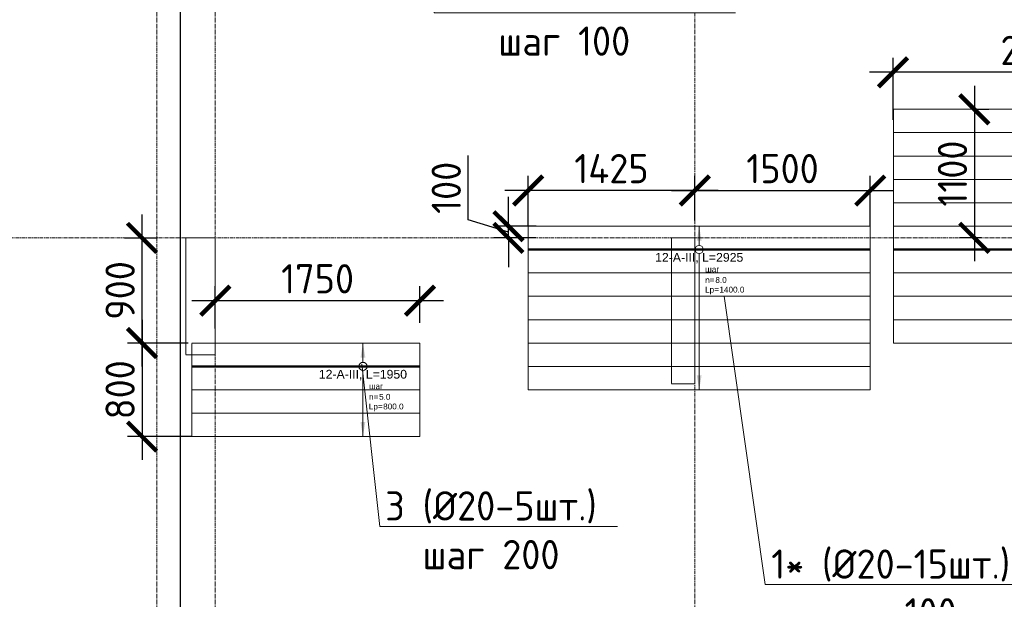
# Model space of a CAD drawing. Header units: millimetres. Extents: x -56135 to 1694203, y -446411 to -23139.
# Tile 85 of 256: x 572098 to 580516, y -124892 to -119933. Entities that reach past the tile are written whole.
import ezdxf
from ezdxf import colors
from ezdxf.entities.mleader import LeaderData, LeaderLine
from ezdxf.enums import TextEntityAlignment as Align
from ezdxf.math import Vec2, Vec3

# ---------------------------------------------------------------- set-up
doc = ezdxf.new("R2010")
doc.units = ezdxf.units.MM
doc.set_wipeout_variables(frame=1)
for name, pattern in [('01 Штриховая _4 мм_', [6, 3.5, -2.5]), ('______5', [1100, 800, -100, 100, -100]), ('GOST2.303 4', [7, 5, -2, 0]), ('осевая', [50.8, 31.75, -6.35, 6.35, -6.35])]:
    doc.linetypes.add(name, pattern=pattern)
for name, color, linetype, lineweight in [('0 Фундамент', 5, 'Continuous', 30), ('АрмСтер', 2, 'Continuous', 50), ('контур распр. стерхней', 2, 'GOST2.303 4', 20), ('Оси', 40, '______5', 18), ('подоснова', 151, 'Continuous', 5), ('РАЗМЕРЫ', 1, 'Continuous', 9), ('СТЕНЫ', 3, 'Continuous', 30)]:
    doc.layers.add(name, color=color, linetype=linetype, lineweight=lineweight)
doc.layers.add('АрмСтер_атрибуты', color=2, linetype='Continuous', lineweight=0, plot=False)
doc.layers.add('АрмСтер_невид', color=8, linetype='Continuous', lineweight=0, plot=False)
doc.styles.add('GOST-2.304_Type-B', font='GOST_Common.ttf')
doc.styles.get("Standard").update_dxf_attribs({"font": 'arial.ttf'})
doc.styles.add('Аннотативный', font='arial.ttf')
doc.dimstyles.new('СПДС', dxfattribs={"dimscale": 100, "dimtxt": 2.5, "dimasz": 2.5, "dimexe": 1.25, "dimexo": 0, "dimtad": 1, "dimdec": 0, "dimtxsty": 'GOST-2.304_Type-B', "dimblk": 'ARCHTICK', "dimcen": 2.5, "dimdle": 2, "dimadec": 0, "dimazin": 2, "dimtfac": 0.75, "dimtdec": 0, "dimtmove": 1, "dimatfit": 3, "dimfxl": 1, "dimtolj": 1, "dimarcsym": 1})

# ---------------------------------------------------------------- blocks, each defined once
blk = doc.blocks.new('оси 2.2-2.3')
at = {"layer": 'Оси', "color": 16, "linetype": 'осевая', "lineweight": 0, "transparency": 33554687}
for p, q in [((478554.9, -104267.9), (478554.9, -134893.5)), ((473954.9, -105027.5), (473954.9, -134138.1)), ((474454.9, -105027.5), (474454.9, -134138.1)), ((468076.3, -121995.4), (524372.9, -121995.4))]:
    blk.add_line(p, q, dxfattribs=at)
blk = doc.blocks.new('_None')
blk = doc.blocks.new('*U104')
at = {"layer": 'АрмСтер_невид', "ltscale": 100}
for p, q in [((-1462.5, 200), (1462.5, 200)), ((-1462.5, -200), (1462.5, -200)), ((-1462.5, -400), (1462.5, -400)), ((-1462.5, -600), (1462.5, -600)), ((-1462.5, -800), (1462.5, -800)), ((-1462.5, -1000), (1462.5, -1000)), ((-1462.5, -1200), (1462.5, -1200))]:
    blk.add_line(p, q, dxfattribs=at)
at = {"layer": 'РАЗМЕРЫ'}
for p, q in [((112.5, 200), (-112.5, 200)), ((112.5, -1200), (-112.5, -1200))]:
    blk.add_line(p, q, dxfattribs=at)
at = {"layer": 'РАЗМЕРЫ', "ltscale": 15}
blk.add_line((0, -1200), (0, 200), dxfattribs=at)
at = {"layer": 'РАЗМЕРЫ'}
for points in [[(0, 200), (20.9, 74.8), (-20.9, 74.8)], [(0, -1200), (20.9, -1074.8), (-20.9, -1074.8)]]:
    blk.add_solid(points, dxfattribs=at)
at = {"layer": 'АрмСтер_атрибуты', "color": 215, "ltscale": 15, "style": 'Аннотативный'}
for s, p in [('шаг', (51.4, -194.2)), ('n=', (51.4, -285.1)), ('Lр=', (50.2, -367.8))]:
    blk.add_text(s, height=50, dxfattribs=at).set_placement(p)
at = {"layer": 'АрмСтер_атрибуты', "style": 'Аннотативный', "flags": 8}
blk.add_attdef('ПОЗ', (110, 29.6), '', height=75, dxfattribs=at)
at = {"layer": 'АрмСтер_атрибуты', "color": 215, "style": 'Аннотативный'}
for tag, p, flags in [('ШАГ', (190.9, -194.2), 10), ('КОЛ', (138, -285.1), 8), ('ШИРИНА', (172.9, -367.8), 8)]:
    blk.add_attdef(tag, p, '', height=50, dxfattribs=dict(at, flags=flags))
at = {"layer": 'АрмСтер_атрибуты', "flags": 9}
for tag, p in [('МАССА', (-1033.5, -1010.5)), ('ОБОЗНАЧЕНИЕ', (-1033.5, -1124.4))]:
    blk.add_attdef(tag, p, '', height=75, dxfattribs=at)
at = {"linetype": 'Continuous', "lineweight": 0}
blk.add_wipeout([(35, 0), (28.3, 20.6), (10.8, 33.3), (-10.8, 33.3), (-28.3, 20.6), (-35, 0), (-28.3, -20.6), (-10.8, -33.3), (10.8, -33.3), (28.3, -20.6)], dxfattribs=at)
at = {"color": 0, "linetype": 'ByBlock', "lineweight": -2, "ltscale": 100}
blk.add_line((-1462.5, 0), (1462.5, 0), dxfattribs=at)
at = {"layer": 'АрмСтер_невид', "ltscale": 100}
blk.add_line((-1462.5, 0), (1462.5, 0), dxfattribs=at)
at = {"layer": 'РАЗМЕРЫ'}
blk.add_circle((0, 0), 35, dxfattribs=at)
at = {"layer": 'АрмСтер_атрибуты', "style": 'Аннотативный', "flags": 8}
blk.add_attdef('НАИМЕНОВАНИЕ', text='', height=75, dxfattribs=at).set_placement((0, -29.3), align=Align.TOP_CENTER)
blk = doc.blocks.new('_ArchTick')
at = {"color": 0, "linetype": 'ByBlock', "const_width": 0.15}
blk.add_lwpolyline([(-0.5, -0.5), (0.5, 0.5)], dxfattribs=at)
blk = doc.blocks.new('*D1418')
at = {"layer": 'DEFPOINTS', "color": 0, "transparency": 16777216}
for p in [(576276, -121699.2), (576514.1, -121699.2), (576514.1, -121799.2)]:
    blk.add_point(p, dxfattribs=at)
at = {"layer": 'РАЗМЕРЫ', "color": 0, "lineweight": -2, "transparency": 16777216}
for p, q in [((575932.3, -121646), (575932.3, -121096)), ((576276, -121699.2), (576276, -121449.2)), ((576276, -121749.2), (575932.3, -121646)), ((576514.1, -121699.2), (576151, -121699.2)), ((576276, -121799.2), (576276, -121699.2)), ((576276, -121799.2), (576276, -121699.2)), ((576514.1, -121799.2), (576151, -121799.2)), ((576276, -121799.2), (576276, -122049.2))]:
    blk.add_line(p, q, dxfattribs=at)
at = {"layer": 'РАЗМЕРЫ', "color": 0, "lineweight": -2, "transparency": 16777216, "xscale": 250, "yscale": 250, "zscale": 250}
for p, rotation in [((576276, -121699.2), 270), ((576276, -121799.2), 90)]:
    blk.add_blockref('_ArchTick', p, dxfattribs=dict(at, rotation=rotation))
at = {"layer": 'РАЗМЕРЫ', "color": 0, "transparency": 16777216, "insert": (575744.8, -121371), "char_height": 250, "attachment_point": 5, "rotation": 90, "style": 'GOST-2.304_Type-B'}
blk.add_mtext('\\A1;100', dxfattribs=at)
blk = doc.blocks.new('*D1285')
at = {"layer": 'DEFPOINTS', "color": 0, "transparency": 16777216}
for p in [(576444.7, -121394.3), (576444.7, -121699.2), (577869.7, -121650.5)]:
    blk.add_point(p, dxfattribs=at)
at = {"layer": 'РАЗМЕРЫ', "color": 0, "lineweight": -2, "transparency": 16777216}
for p, q in [((576444.7, -121699.2), (576444.7, -121269.3)), ((577869.7, -121650.5), (577869.7, -121269.3)), ((578069.7, -121394.3), (576244.7, -121394.3))]:
    blk.add_line(p, q, dxfattribs=at)
at = {"layer": 'РАЗМЕРЫ', "color": 0, "lineweight": -2, "transparency": 16777216, "xscale": 250, "yscale": 250, "zscale": 250, "rotation": 180}
blk.add_blockref('_ArchTick', (576444.7, -121394.3), dxfattribs=at)
at = {"layer": 'РАЗМЕРЫ', "color": 0, "lineweight": -2, "transparency": 16777216, "xscale": 250, "yscale": 250, "zscale": 250}
blk.add_blockref('_ArchTick', (577869.7, -121394.3), dxfattribs=at)
at = {"layer": 'РАЗМЕРЫ', "color": 0, "transparency": 16777216, "insert": (577157.2, -121206.8), "char_height": 250, "attachment_point": 5, "style": 'GOST-2.304_Type-B'}
blk.add_mtext('\\A1;1425', dxfattribs=at)
blk = doc.blocks.new('*D1419')
at = {"layer": 'DEFPOINTS', "color": 0, "transparency": 16777216}
for p in [(579369.7, -121394.3), (577869.7, -121650.5), (579369.7, -121699.2)]:
    blk.add_point(p, dxfattribs=at)
at = {"layer": 'РАЗМЕРЫ', "color": 0, "lineweight": -2, "transparency": 16777216}
for p, q in [((577869.7, -121650.5), (577869.7, -121269.3)), ((579369.7, -121699.2), (579369.7, -121269.3)), ((577669.7, -121394.3), (579569.7, -121394.3))]:
    blk.add_line(p, q, dxfattribs=at)
at = {"layer": 'РАЗМЕРЫ', "color": 0, "lineweight": -2, "transparency": 16777216, "xscale": 250, "yscale": 250, "zscale": 250, "rotation": 180}
blk.add_blockref('_ArchTick', (577869.7, -121394.3), dxfattribs=at)
at = {"layer": 'РАЗМЕРЫ', "color": 0, "lineweight": -2, "transparency": 16777216, "xscale": 250, "yscale": 250, "zscale": 250}
blk.add_blockref('_ArchTick', (579369.7, -121394.3), dxfattribs=at)
at = {"layer": 'РАЗМЕРЫ', "color": 0, "transparency": 16777216, "insert": (578619.7, -121206.8), "char_height": 250, "attachment_point": 5, "style": 'GOST-2.304_Type-B'}
blk.add_mtext('\\A1;1500', dxfattribs=at)
blk = doc.blocks.new('*U1183')
at = {"layer": 'АрмСтер_невид', "ltscale": 100}
for p, q in [((-1462.5, 1200), (2437.5, 1200)), ((-1462.5, 1000), (2437.5, 1000)), ((-1462.5, 800), (2437.5, 800)), ((-1462.5, 600), (2437.5, 600)), ((-1462.5, 400), (2437.5, 400)), ((-1462.5, 200), (2437.5, 200)), ((-1462.5, -200), (2437.5, -200)), ((-1462.5, -400), (2437.5, -400)), ((-1462.5, -600), (2437.5, -600)), ((-1462.5, -800), (2437.5, -800))]:
    blk.add_line(p, q, dxfattribs=at)
at = {"layer": 'РАЗМЕРЫ'}
for p, q in [((112.5, 1200), (-112.5, 1200)), ((112.5, -800), (-112.5, -800))]:
    blk.add_line(p, q, dxfattribs=at)
at = {"layer": 'РАЗМЕРЫ', "ltscale": 15}
blk.add_line((0, -800), (0, 1200), dxfattribs=at)
at = {"layer": 'РАЗМЕРЫ'}
for points in [[(0, 1200), (20.9, 1074.8), (-20.9, 1074.8)], [(0, -800), (20.9, -674.8), (-20.9, -674.8)]]:
    blk.add_solid(points, dxfattribs=at)
at = {"layer": 'АрмСтер_атрибуты', "color": 215, "ltscale": 15, "style": 'Аннотативный'}
for s, p in [('шаг', (51.4, -194.2)), ('n=', (51.4, -285.1)), ('Lр=', (50.2, -367.8))]:
    blk.add_text(s, height=50, dxfattribs=at).set_placement(p)
at = {"layer": 'АрмСтер_атрибуты', "style": 'Аннотативный', "flags": 8}
blk.add_attdef('ПОЗ', (110, 29.6), '', height=75, dxfattribs=at)
at = {"layer": 'АрмСтер_атрибуты', "color": 215, "style": 'Аннотативный'}
for tag, p, flags in [('ШАГ', (190.9, -194.2), 10), ('КОЛ', (138, -285.1), 8), ('ШИРИНА', (172.9, -367.8), 8)]:
    blk.add_attdef(tag, p, '', height=50, dxfattribs=dict(at, flags=flags))
at = {"layer": 'АрмСтер_атрибуты', "flags": 9}
for tag, p in [('МАССА', (-1033.5, -1010.5)), ('ОБОЗНАЧЕНИЕ', (-1033.5, -1124.4))]:
    blk.add_attdef(tag, p, '', height=75, dxfattribs=at)
at = {"linetype": 'Continuous', "lineweight": 0}
blk.add_wipeout([(35, 0), (28.3, 20.6), (10.8, 33.3), (-10.8, 33.3), (-28.3, 20.6), (-35, 0), (-28.3, -20.6), (-10.8, -33.3), (10.8, -33.3), (28.3, -20.6)], dxfattribs=at)
at = {"color": 0, "linetype": 'ByBlock', "lineweight": -2, "ltscale": 100}
blk.add_line((-1462.5, 0), (2437.5, 0), dxfattribs=at)
at = {"layer": 'АрмСтер_невид', "ltscale": 100}
blk.add_line((-1462.5, 0), (2437.5, 0), dxfattribs=at)
at = {"layer": 'РАЗМЕРЫ'}
blk.add_circle((0, 0), 35, dxfattribs=at)
at = {"layer": 'АрмСтер_атрибуты', "style": 'Аннотативный', "flags": 8}
blk.add_attdef('НАИМЕНОВАНИЕ', text='', height=75, dxfattribs=at).set_placement((0, -29.3), align=Align.TOP_CENTER)
blk = doc.blocks.new('*D1283')
at = {"layer": 'DEFPOINTS', "color": 0, "transparency": 16777216}
for p in [(579564.5, -120383), (582064, -120590.5), (579564.5, -120789.6)]:
    blk.add_point(p, dxfattribs=at)
at = {"layer": 'РАЗМЕРЫ', "color": 0, "lineweight": -2, "transparency": 16777216}
for p, q in [((579564.5, -120789.6), (579564.5, -120258)), ((582064, -120590.5), (582064, -120258)), ((582264, -120383), (579364.5, -120383))]:
    blk.add_line(p, q, dxfattribs=at)
at = {"layer": 'РАЗМЕРЫ', "color": 0, "lineweight": -2, "transparency": 16777216, "xscale": 250, "yscale": 250, "zscale": 250, "rotation": 180}
blk.add_blockref('_ArchTick', (579564.5, -120383), dxfattribs=at)
at = {"layer": 'РАЗМЕРЫ', "color": 0, "lineweight": -2, "transparency": 16777216, "xscale": 250, "yscale": 250, "zscale": 250}
blk.add_blockref('_ArchTick', (582064, -120383), dxfattribs=at)
at = {"layer": 'РАЗМЕРЫ', "color": 0, "transparency": 16777216, "insert": (580814.2, -120195.5), "char_height": 250, "attachment_point": 5, "style": 'GOST-2.304_Type-B'}
blk.add_mtext('\\A1;2500', dxfattribs=at)
blk = doc.blocks.new('*U1164')
at = {"layer": 'АрмСтер_невид', "ltscale": 100}
for p, q in [((-1462.5, 200), (487.5, 200)), ((-1462.5, -200), (487.5, -200)), ((-1462.5, -400), (487.5, -400)), ((-1462.5, -600), (487.5, -600))]:
    blk.add_line(p, q, dxfattribs=at)
at = {"layer": 'РАЗМЕРЫ'}
for p, q in [((112.5, 200), (-112.5, 200)), ((112.5, -600), (-112.5, -600))]:
    blk.add_line(p, q, dxfattribs=at)
at = {"layer": 'РАЗМЕРЫ', "ltscale": 15}
blk.add_line((0, -600), (0, 200), dxfattribs=at)
at = {"layer": 'РАЗМЕРЫ'}
for points in [[(0, 200), (20.9, 74.8), (-20.9, 74.8)], [(0, -600), (20.9, -474.8), (-20.9, -474.8)]]:
    blk.add_solid(points, dxfattribs=at)
at = {"layer": 'АрмСтер_атрибуты', "color": 215, "ltscale": 15, "style": 'Аннотативный'}
for s, p in [('шаг', (51.4, -194.2)), ('n=', (51.4, -285.1)), ('Lр=', (50.2, -367.8))]:
    blk.add_text(s, height=50, dxfattribs=at).set_placement(p)
at = {"layer": 'АрмСтер_атрибуты', "style": 'Аннотативный', "flags": 8}
blk.add_attdef('ПОЗ', (110, 29.6), '', height=75, dxfattribs=at)
at = {"layer": 'АрмСтер_атрибуты', "color": 215, "style": 'Аннотативный'}
for tag, p, flags in [('ШАГ', (190.9, -194.2), 10), ('КОЛ', (138, -285.1), 8), ('ШИРИНА', (172.9, -367.8), 8)]:
    blk.add_attdef(tag, p, '', height=50, dxfattribs=dict(at, flags=flags))
at = {"layer": 'АрмСтер_атрибуты', "flags": 9}
for tag, p in [('МАССА', (-1033.5, -1010.5)), ('ОБОЗНАЧЕНИЕ', (-1033.5, -1124.4))]:
    blk.add_attdef(tag, p, '', height=75, dxfattribs=at)
at = {"linetype": 'Continuous', "lineweight": 0}
blk.add_wipeout([(35, 0), (28.3, 20.6), (10.8, 33.3), (-10.8, 33.3), (-28.3, 20.6), (-35, 0), (-28.3, -20.6), (-10.8, -33.3), (10.8, -33.3), (28.3, -20.6)], dxfattribs=at)
at = {"color": 0, "linetype": 'ByBlock', "lineweight": -2, "ltscale": 100}
blk.add_line((-1462.5, 0), (487.5, 0), dxfattribs=at)
at = {"layer": 'АрмСтер_невид', "ltscale": 100}
blk.add_line((-1462.5, 0), (487.5, 0), dxfattribs=at)
at = {"layer": 'РАЗМЕРЫ'}
blk.add_circle((0, 0), 35, dxfattribs=at)
at = {"layer": 'АрмСтер_атрибуты', "style": 'Аннотативный', "flags": 8}
blk.add_attdef('НАИМЕНОВАНИЕ', text='', height=75, dxfattribs=at).set_placement((0, -29.3), align=Align.TOP_CENTER)
blk = doc.blocks.new('*D1238')
at = {"layer": 'DEFPOINTS', "color": 0, "transparency": 16777216}
for p in [(573769.7, -122336.6), (575520, -122526.5), (573769.7, -122576)]:
    blk.add_point(p, dxfattribs=at)
at = {"layer": 'РАЗМЕРЫ', "color": 0, "lineweight": -2, "transparency": 16777216}
for p, q in [((573769.7, -122576), (573769.7, -122211.6)), ((575520, -122526.5), (575520, -122211.6)), ((575720, -122336.6), (573569.7, -122336.6))]:
    blk.add_line(p, q, dxfattribs=at)
at = {"layer": 'РАЗМЕРЫ', "color": 0, "lineweight": -2, "transparency": 16777216, "xscale": 250, "yscale": 250, "zscale": 250, "rotation": 180}
blk.add_blockref('_ArchTick', (573769.7, -122336.6), dxfattribs=at)
at = {"layer": 'РАЗМЕРЫ', "color": 0, "lineweight": -2, "transparency": 16777216, "xscale": 250, "yscale": 250, "zscale": 250}
blk.add_blockref('_ArchTick', (575520, -122336.6), dxfattribs=at)
at = {"layer": 'РАЗМЕРЫ', "color": 0, "transparency": 16777216, "insert": (574644.8, -122149.1), "char_height": 250, "attachment_point": 5, "style": 'GOST-2.304_Type-B'}
blk.add_mtext('\\A1;1750', dxfattribs=at)
blk = doc.blocks.new('*D1364')
at = {"layer": 'DEFPOINTS', "color": 0, "transparency": 16777216}
for p in [(573537.3, -122699.2), (573143.7, -123499.2), (573569.7, -123499.2)]:
    blk.add_point(p, dxfattribs=at)
at = {"layer": 'РАЗМЕРЫ', "color": 0, "lineweight": -2, "transparency": 16777216}
for p, q in [((573143.7, -122499.2), (573143.7, -123699.2)), ((573537.3, -122699.2), (573018.7, -122699.2)), ((573569.7, -123499.2), (573018.7, -123499.2))]:
    blk.add_line(p, q, dxfattribs=at)
at = {"layer": 'РАЗМЕРЫ', "color": 0, "lineweight": -2, "transparency": 16777216, "xscale": 250, "yscale": 250, "zscale": 250}
for p, rotation in [((573143.7, -122699.2), 90), ((573143.7, -123499.2), 270)]:
    blk.add_blockref('_ArchTick', p, dxfattribs=dict(at, rotation=rotation))
at = {"layer": 'РАЗМЕРЫ', "color": 0, "transparency": 16777216, "insert": (572956.2, -123099.2), "char_height": 250, "attachment_point": 5, "rotation": 90, "style": 'GOST-2.304_Type-B'}
blk.add_mtext('\\A1;800', dxfattribs=at)
blk = doc.blocks.new('*D1253')
at = {"layer": 'DEFPOINTS', "color": 0, "transparency": 16777216}
for p in [(572992.8, -121799.2), (573143.7, -121799.2), (573537.3, -122699.2)]:
    blk.add_point(p, dxfattribs=at)
at = {"layer": 'РАЗМЕРЫ', "color": 0, "lineweight": -2, "transparency": 16777216}
for p, q in [((573143.7, -122899.2), (573143.7, -121599.2)), ((572992.8, -121799.2), (573268.7, -121799.2)), ((573537.3, -122699.2), (573018.7, -122699.2))]:
    blk.add_line(p, q, dxfattribs=at)
at = {"layer": 'РАЗМЕРЫ', "color": 0, "lineweight": -2, "transparency": 16777216, "xscale": 250, "yscale": 250, "zscale": 250}
for p, rotation in [((573143.7, -121799.2), 90), ((573143.7, -122699.2), 270)]:
    blk.add_blockref('_ArchTick', p, dxfattribs=dict(at, rotation=rotation))
at = {"layer": 'РАЗМЕРЫ', "color": 0, "transparency": 16777216, "insert": (572956.2, -122249.2), "char_height": 250, "attachment_point": 5, "rotation": 90, "style": 'GOST-2.304_Type-B'}
blk.add_mtext('\\A1;900', dxfattribs=at)
blk = doc.blocks.new('*D1338')
at = {"layer": 'DEFPOINTS', "color": 0, "transparency": 16777216}
for p in [(580256.4, -120699.2), (580259.8, -121799.2), (580320, -121799.2)]:
    blk.add_point(p, dxfattribs=at)
at = {"layer": 'РАЗМЕРЫ', "color": 0, "lineweight": -2, "transparency": 16777216}
for p, q in [((580259.8, -120499.2), (580259.8, -121999.2)), ((580256.4, -120699.2), (580384.8, -120699.2)), ((580320, -121799.2), (580134.8, -121799.2))]:
    blk.add_line(p, q, dxfattribs=at)
at = {"layer": 'РАЗМЕРЫ', "color": 0, "lineweight": -2, "transparency": 16777216, "xscale": 250, "yscale": 250, "zscale": 250}
for p, rotation in [((580259.8, -120699.2), 90), ((580259.8, -121799.2), 270)]:
    blk.add_blockref('_ArchTick', p, dxfattribs=dict(at, rotation=rotation))
at = {"layer": 'РАЗМЕРЫ', "color": 0, "transparency": 16777216, "insert": (580072.3, -121249.2), "char_height": 250, "attachment_point": 5, "rotation": 90, "style": 'GOST-2.304_Type-B'}
blk.add_mtext('\\A1;1100', dxfattribs=at)
blk = doc.blocks.new('стены  тп')
at = {"layer": 'СТЕНЫ', "color": 251, "linetype": '01 Штриховая _4 мм_', "lineweight": 0, "true_color": 0x636466}
for p, q in [((542712.3, -332125.7, 3100), (542462.3, -332125.7, 3100)), ((542462.3, -332125.7, 3100), (542462.3, -333125.7, 3100)), ((542712.3, -333125.7, 3100), (542712.3, -332125.7, 3100)), ((546692.3, -332125.7, 3100), (546612.3, -332125.7, 3100)), ((546612.3, -332125.7, 3100), (546612.3, -333375.7, 3100)), ((546812.3, -332125.7, 3100), (546692.3, -332125.7, 3100)), ((546812.3, -333375.7, 3100), (546812.3, -332125.7, 3100)), ((542462.3, -333125.7, 3100), (542712.3, -333125.7, 3100)), ((546612.3, -333375.7, 3100), (546692.3, -333375.7, 3100)), ((546692.3, -333375.7, 3100), (546812.3, -333375.7, 3100))]:
    blk.add_line(p, q, dxfattribs=at)

msp = doc.modelspace()

# ---------------------------------------------------------------- linework, layer by layer
at = {"layer": '0 Фундамент'}
msp.add_lwpolyline([(573469.4, -105949.2), (573469.4, -130129.2), (580819.4, -130129.2), (580819.4, -130129.2), (593319.4, -130129.2), (593319.4, -130129.2), (595669.4, -130129.2), (595669.4, -130129.2), (621119.4, -130129.2), (621119.4, -126049.2), (622599.4, -126049.2), (622599.4, -117449.2), (621119.4, -117449.2), (621119.4, -105949.2), (573469.4, -105949.2)], dxfattribs=at)
at = {"layer": 'контур распр. стерхней', "linetype": '01 Штриховая _4 мм_'}
for points in [[(583469.7, -122699.2), (579569.7, -122699.2), (579569.7, -120699.2), (583469.7, -120699.2)], [(579369.7, -123099.2), (576444.7, -123099.2), (576444.7, -121699.2), (579369.7, -121699.2)], [(575519.7, -123499.2), (573569.7, -123499.2), (573569.7, -122699.2), (575519.7, -122699.2)]]:
    msp.add_lwpolyline(points, close=True, dxfattribs=at)

# ---------------------------------------------------------------- block references
at = {"layer": 'РАЗМЕРЫ', "color": 1}
msp.add_blockref('оси 2.2-2.3', (99314.8, 196.2), dxfattribs=at)

# ---------------------------------------------------------------- dimensions: what is measured, and where the dimension line sits
at = {"layer": 'РАЗМЕРЫ'}
dim = msp.add_linear_dim(base=(573769.7, -122336.6), p1=(575520, -122526.5), p2=(573769.7, -122576), dimstyle='СПДС', dxfattribs=at)
dim.commit()
dim.dimension.update_dxf_attribs({"geometry": '*D1238', "text_midpoint": (574644.8, -122149.1)})

# ---------------------------------------------------------------- leaders
at = {"layer": 'подоснова', "color": 6, "ltscale": 0.3}
ml = msp.add_multileader_mtext('Standard', dxfattribs=at)
ml.set_content('4* (%%C20-19шт.)\\Pшаг 100', color=6, style='GOST-2.304_Type-B')
ml.set_leader_properties(color=256, linetype='ByLayer', lineweight=15)
ml.set_arrow_properties(name='NONE')
ml.build(insert=Vec2(0, 0))
ml.multileader.update_dxf_attribs({"text_left_attachment_type": 6, "text_right_attachment_type": 6, "dogleg_length": 0.1, "arrow_head_size": 18})
ctx = ml.context
ctx.base_point, ctx.char_height, ctx.arrow_head_size, ctx.landing_gap_size, ctx.plane_origin = Vec3(578410.8, -119053.3), 250, 18, 20, Vec3(569400.7, -114305.1)
ctx.left_attachment, ctx.right_attachment, ctx.text_align_type = 6, 6, 1
notes = []
notes.append((ctx, [(0, (1, 1, 0), (578410.7, -119053.3), (1, 0), 0.1, [(0, [(577857.5, -116655.6)], 0, [])])]))
ctx.mtext.insert, ctx.mtext.alignment, ctx.mtext.flow_direction = Vec3(579521.7, -118753.3), 2, 5
ml = msp.add_multileader_mtext('Standard', dxfattribs=at)
ml.set_content('11* (%%C20-11шт.)\\Pшаг 100', color=6, style='GOST-2.304_Type-B')
ml.set_leader_properties(color=256, linetype='ByLayer', lineweight=15)
ml.set_arrow_properties(name='NONE')
ml.build(insert=Vec2(0, 0))
ml.multileader.update_dxf_attribs({"text_left_attachment_type": 6, "text_right_attachment_type": 6, "dogleg_length": 0.1, "arrow_head_size": 18})
ctx = ml.context
ctx.base_point, ctx.char_height, ctx.arrow_head_size, ctx.landing_gap_size, ctx.plane_origin = Vec3(575642.5, -119873.9), 250, 18, 20, Vec3(566632.4, -115125.6)
ctx.left_attachment, ctx.right_attachment, ctx.text_align_type = 6, 6, 1
notes.append((ctx, [(0, (1, 1, 0), (575642.4, -119873.9), (1, 0), 0.1, [(0, [(575089.2, -117476.2)], 0, [])])]))
ctx.mtext.insert, ctx.mtext.alignment, ctx.mtext.flow_direction = Vec3(576753.4, -119573.9), 2, 5
ml = msp.add_multileader_mtext('Standard', dxfattribs=at)
ml.set_content('1* (%%C20-15шт.)\\Pшаг 100', color=6, style='GOST-2.304_Type-B')
ml.set_leader_properties(color=256, linetype='ByLayer', lineweight=15)
ml.set_arrow_properties(name='NONE')
ml.build(insert=Vec2(0, 0))
ml.multileader.update_dxf_attribs({"text_left_attachment_type": 6, "text_right_attachment_type": 6, "dogleg_length": 0.1, "arrow_head_size": 18})
ctx = ml.context
ctx.base_point, ctx.char_height, ctx.arrow_head_size, ctx.landing_gap_size, ctx.plane_origin = Vec3(578471.3, -124765.2), 250, 18, 20, Vec3(569461.2, -119515.4)
ctx.left_attachment, ctx.right_attachment, ctx.text_align_type = 6, 6, 1
notes.append((ctx, [(0, (1, 1, 0), (578471.2, -124765.2), (1, 0), 0.1, [(0, [(578119.7, -122299.2)], 0, [])])]))
ctx.mtext.insert, ctx.mtext.alignment, ctx.mtext.flow_direction = Vec3(579544.7, -124465.2), 2, 5
for ctx, leaders in notes:
    for number, flags, end, landing, length, lines in leaders:
        leader = LeaderData()
        leader.index, (leader.has_last_leader_line, leader.has_dogleg_vector, leader.attachment_direction) = number, flags
        leader.last_leader_point, leader.dogleg_vector, leader.dogleg_length = Vec3(end), Vec3(landing), length
        for number, points, colour, breaks in lines:
            line = LeaderLine()
            line.index, line.vertices, line.color, line.breaks = number, Vec3.list(points), colors.encode_raw_color(colour), breaks
            leader.lines.append(line)
        ctx.leaders.append(leader)

# ---------------------------------------------------------------- next in the draw order: block references
at = {"layer": 'АрмСтер', "ltscale": 15}
ref = msp.add_blockref('*U104', (577907.2, -121899.2), dxfattribs=at)
ref.add_attrib('НАИМЕНОВАНИЕ', '12-A-III, L=2925', dxfattribs={"layer": 'АрмСтер_атрибуты', "height": 75, "style": 'Аннотативный', "flags": 8}).set_placement((577907.2, -121928.5), align=Align.TOP_CENTER)
ref.add_attrib('КОЛ', '8.0', (578045.3, -122184.3), dxfattribs={"layer": 'АрмСтер_атрибуты', "color": 215, "height": 50, "style": 'Аннотативный', "flags": 8})
ref.add_attrib('ШИРИНА', '1400.0', (578080.1, -122267), dxfattribs={"layer": 'АрмСтер_атрибуты', "color": 215, "height": 50, "style": 'Аннотативный', "flags": 8})
ref = msp.add_blockref('*U1164', (575032.2, -122899.2), dxfattribs=at)
ref.add_attrib('НАИМЕНОВАНИЕ', '12-A-III, L=1950', dxfattribs={"layer": 'АрмСтер_атрибуты', "height": 75, "style": 'Аннотативный', "flags": 8}).set_placement((575032.2, -122928.5), align=Align.TOP_CENTER)
ref.add_attrib('КОЛ', '5.0', (575170.3, -123184.3), dxfattribs={"layer": 'АрмСтер_атрибуты', "color": 215, "height": 50, "style": 'Аннотативный', "flags": 8})
ref.add_attrib('ШИРИНА', '800.0', (575205.1, -123267), dxfattribs={"layer": 'АрмСтер_атрибуты', "color": 215, "height": 50, "style": 'Аннотативный', "flags": 8})

# ---------------------------------------------------------------- next in the draw order: dimensions: what is measured, and where the dimension line sits
at = {"layer": 'РАЗМЕРЫ', "color": 1}
for base, p2, picture, middle in [((576444.7, -121394.3), (576444.7, -121699.2), '*D1285', (577157.2, -121206.8)), ((579369.7, -121394.3), (579369.7, -121699.2), '*D1419', (578619.7, -121206.8))]:
    dim = msp.add_linear_dim(base=base, p1=(577869.7, -121650.5), p2=p2, dimstyle='СПДС', dxfattribs=at)
    dim.commit()
    dim.dimension.update_dxf_attribs({"geometry": picture, "text_midpoint": middle})
for base, p1, p2, picture, middle in [((576276, -121699.2), (576514.1, -121799.2), (576514.1, -121699.2), '*D1418', (575744.8, -121583.5)), ((573143.7, -121799.2), (573537.3, -122699.2), (572992.8, -121799.2), '*D1253', (572956.2, -122249.2))]:
    dim = msp.add_linear_dim(base=base, p1=p1, p2=p2, angle=90, dimstyle='СПДС', dxfattribs=at)
    dim.commit()
    dim.dimension.update_dxf_attribs({"geometry": picture, "text_midpoint": middle})
at = {"layer": 'РАЗМЕРЫ'}
dim = msp.add_linear_dim(base=(573143.7, -123499.2), p1=(573537.3, -122699.2), p2=(573569.7, -123499.2), angle=90, dimstyle='СПДС', dxfattribs=at)
dim.commit()
dim.dimension.update_dxf_attribs({"geometry": '*D1364', "text_midpoint": (572956.2, -123099.2)})

# ---------------------------------------------------------------- next in the draw order: leaders
at = {"layer": 'подоснова', "color": 6, "ltscale": 0.3}
ml = msp.add_multileader_mtext('Standard', dxfattribs=at)
ml.set_content('3 (%%C20-5шт.)\\Pшаг 200', color=6, style='GOST-2.304_Type-B')
ml.set_leader_properties(color=256, linetype='ByLayer', lineweight=15)
ml.set_arrow_properties(name='NONE')
ml.build(insert=Vec2(0, 0))
ml.multileader.update_dxf_attribs({"text_left_attachment_type": 6, "text_right_attachment_type": 6, "dogleg_length": 0.1, "arrow_head_size": 18})
ctx = ml.context
ctx.base_point, ctx.char_height, ctx.arrow_head_size, ctx.landing_gap_size, ctx.plane_origin = Vec3(575176.8, -124267.5), 250, 18, 20, Vec3(566566.6, -120529.6)
ctx.left_attachment, ctx.right_attachment, ctx.text_align_type = 6, 6, 1
notes = []
notes.append((ctx, [(0, (1, 1, 0), (575176.7, -124267.5), (1, 0), 0.1, [(0, [(575023.5, -122880.1)], 0, [])])]))
ctx.mtext.insert, ctx.mtext.alignment, ctx.mtext.flow_direction = Vec3(576127.1, -123967.5), 2, 5
for ctx, leaders in notes:
    for number, flags, end, landing, length, lines in leaders:
        leader = LeaderData()
        leader.index, (leader.has_last_leader_line, leader.has_dogleg_vector, leader.attachment_direction) = number, flags
        leader.last_leader_point, leader.dogleg_vector, leader.dogleg_length = Vec3(end), Vec3(landing), length
        for number, points, colour, breaks in lines:
            line = LeaderLine()
            line.index, line.vertices, line.color, line.breaks = number, Vec3.list(points), colors.encode_raw_color(colour), breaks
            leader.lines.append(line)
        ctx.leaders.append(leader)

# ---------------------------------------------------------------- next in the draw order: block references
at = {"layer": 'АрмСтер', "ltscale": 15}
ref = msp.add_blockref('*U1183', (581032.2, -121899.2), dxfattribs=at)
ref.add_attrib('НАИМЕНОВАНИЕ', '12-A-III, L=3900', dxfattribs={"layer": 'АрмСтер_атрибуты', "height": 75, "style": 'Аннотативный', "flags": 8}).set_placement((581032.2, -121928.5), align=Align.TOP_CENTER)
ref.add_attrib('КОЛ', '11.0', (581170.3, -122184.3), dxfattribs={"layer": 'АрмСтер_атрибуты', "color": 215, "height": 50, "style": 'Аннотативный', "flags": 8})
ref.add_attrib('ШИРИНА', '2000.0', (581205.1, -122267), dxfattribs={"layer": 'АрмСтер_атрибуты', "color": 215, "height": 50, "style": 'Аннотативный', "flags": 8})

# ---------------------------------------------------------------- next in the draw order: block references
at = {"layer": 'РАЗМЕРЫ'}
msp.add_blockref('стены  тп', (31057, 210326.6, -3100), dxfattribs=at)

# ---------------------------------------------------------------- next in the draw order: dimensions: what is measured, and where the dimension line sits
at = {"layer": 'РАЗМЕРЫ', "color": 1}
dim = msp.add_linear_dim(base=(579564.4503, -120383.0099), p1=(582063.9513, -120590.5441), p2=(579564.4503, -120789.6363), dimstyle='СПДС', dxfattribs=at)
dim.commit()
dim.dimension.update_dxf_attribs({"geometry": '*D1283', "text_midpoint": (580814.2008, -120195.5099)})
dim = msp.add_linear_dim(base=(580259.8, -121799.2), p1=(580256.4, -120699.2), p2=(580320, -121799.2), angle=90, dimstyle='СПДС', dxfattribs=at)
dim.commit()
dim.dimension.update_dxf_attribs({"geometry": '*D1338', "text_midpoint": (580072.3, -121249.2)})

doc.saveas('drawing.dxf')
